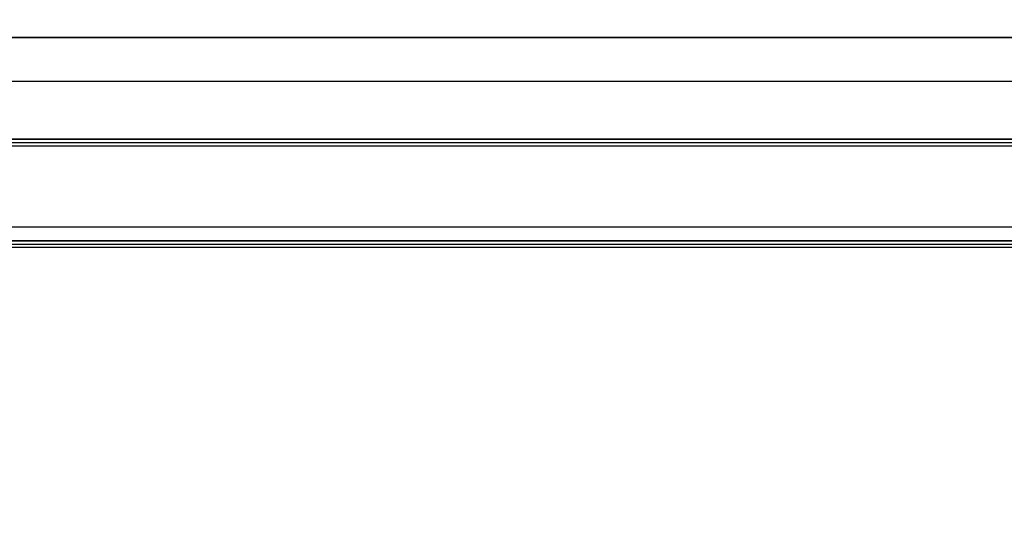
# Model space of a CAD drawing. Header units: millimetres. Extents: x -1690 to 192, y -898 to 54.
# Tile 147 of 256: x 52.22 to 65.22, y -809.17 to -802.56. Entities that reach past the tile are written whole.
import ezdxf

# ---------------------------------------------------------------- set-up
doc = ezdxf.new("R2010")
doc.units = ezdxf.units.MM
doc.header["$MEASUREMENT"] = 0
doc.layers.add('OVIDIO 186x93x72h', color=7, linetype='Continuous')

msp = doc.modelspace()

# ---------------------------------------------------------------- linework, layer by layer
at = {"layer": 'OVIDIO 186x93x72h', "extrusion": (1, 0, 0)}
for points in [[(-802.799, 679.699), (-800.048, 685.2)], [(-805.482, 676.569), (-805.395, 676.526), (-805.307, 676.486), (-805.217, 676.448), (-805.127, 676.412), (-805.035, 676.378), (-804.942, 676.346), (-804.848, 676.317), (-804.753, 676.289), (-804.658, 676.264), (-804.561, 676.242), (-804.464, 676.221), (-804.366, 676.203), (-804.268, 676.188), (-804.17, 676.175), (-804.071, 676.164), (-803.972, 676.156), (-803.872, 676.15), (-803.773, 676.147), (-803.674, 676.146), (-803.575, 676.148), (-803.476, 676.152), (-803.377, 676.159), (-803.279, 676.168), (-803.181, 676.179), (-803.084, 676.193), (-802.988, 676.209), (-802.892, 676.227), (-802.798, 676.248), (-802.704, 676.271), (-802.611, 676.296), (-802.519, 676.323), (-802.428, 676.352), (-802.338, 676.383), (-802.248, 676.416), (-802.159, 676.452), (-802.07, 676.49), (-801.982, 676.531), (-801.895, 676.573), (-801.808, 676.618), (-801.722, 676.666), (-801.637, 676.715), (-801.553, 676.767), (-801.47, 676.821), (-801.389, 676.877), (-801.308, 676.935), (-801.229, 676.995), (-801.152, 677.057), (-801.076, 677.121), (-801.002, 677.187), (-800.929, 677.255), (-800.858, 677.325), (-800.789, 677.396), (-800.721, 677.469), (-800.656, 677.543), (-800.592, 677.619), (-800.531, 677.697), (-800.471, 677.776), (-800.414, 677.856), (-800.359, 677.937), (-800.305, 678.019), (-800.255, 678.102), (-800.206, 678.187), (-800.159, 678.272), (-800.115, 678.357)], [(-804.14, 679.252), (-804.118, 679.241), (-804.096, 679.231), (-804.073, 679.221), (-804.05, 679.212), (-804.027, 679.204), (-804.003, 679.196), (-803.979, 679.188), (-803.955, 679.181), (-803.931, 679.175), (-803.907, 679.169), (-803.882, 679.164), (-803.858, 679.16), (-803.833, 679.156), (-803.808, 679.153), (-803.784, 679.15), (-803.759, 679.148), (-803.734, 679.147), (-803.709, 679.146), (-803.685, 679.146), (-803.66, 679.147), (-803.635, 679.148), (-803.611, 679.15), (-803.586, 679.152), (-803.562, 679.155), (-803.538, 679.158), (-803.515, 679.162), (-803.491, 679.167), (-803.468, 679.172), (-803.444, 679.178), (-803.422, 679.184), (-803.399, 679.19), (-803.377, 679.198), (-803.355, 679.205), (-803.333, 679.213), (-803.311, 679.222), (-803.289, 679.232), (-803.267, 679.242), (-803.245, 679.252), (-803.224, 679.263), (-803.203, 679.275), (-803.182, 679.287), (-803.161, 679.3), (-803.14, 679.313), (-803.12, 679.327), (-803.1, 679.341), (-803.08, 679.356), (-803.061, 679.372), (-803.042, 679.388), (-803.023, 679.404), (-803.005, 679.421), (-802.987, 679.438), (-802.969, 679.456), (-802.952, 679.474), (-802.936, 679.493), (-802.92, 679.512), (-802.904, 679.532), (-802.889, 679.552), (-802.874, 679.572), (-802.86, 679.592), (-802.847, 679.613), (-802.834, 679.634), (-802.822, 679.656), (-802.81, 679.677), (-802.799, 679.699)], [(-804.23, 679.297), (-804.14, 679.252)], [(-804.632, 678.939), (-805.974, 679.61)], [(-805.571, 676.613), (-805.482, 676.569)]]:
    msp.add_lwpolyline(points, dxfattribs=at)
at = {"layer": 'OVIDIO 186x93x72h'}
for points in [[(41.216, -802.799), (76.216, -802.799)], [(76.216, -802.799), (41.216, -802.799)], [(76.216, -803.377), (41.216, -803.377)], [(41.216, -804.14), (76.216, -804.14)], [(76.216, -804.14), (41.216, -804.14)], [(41.216, -804.185), (76.216, -804.185)], [(41.216, -804.23), (76.216, -804.23)], [(90.716, -805.303), (27.467, -805.303)], [(76.216, -805.482), (41.216, -805.482)], [(41.216, -805.482), (76.216, -805.482)], [(41.216, -805.527), (76.216, -805.527)], [(76.216, -805.571), (41.216, -805.571)]]:
    msp.add_lwpolyline(points, dxfattribs=at)
at = {"layer": 'OVIDIO 186x93x72h', "extrusion": (0, 1, 0)}
for points in [[(-27.467, 678.939), (-90.716, 678.939)], [(-90.716, 678.939), (-27.467, 678.939)], [(-90.716, 679.61), (-27.467, 679.61)], [(-27.467, 679.61), (-90.716, 679.61)]]:
    msp.add_lwpolyline(points, dxfattribs=at)
at = {"layer": 'OVIDIO 186x93x72h', "extrusion": (0.114881, -0.045678, 0.992329)}
for points in [[(-739.678, -238.767), (-739.678, -345.623)], [(-739.678, -345.623), (-739.678, -238.767)], [(-740.135, -238.767), (-740.135, -345.623)], [(-740.135, -345.623), (-740.135, -238.767)]]:
    msp.add_lwpolyline(points, dxfattribs=at)
at = {"layer": 'OVIDIO 186x93x72h', "extrusion": (-2.56846e-05, 1, -8.30777e-08)}
for points in [[(-43.204, 676.665), (-74.204, 676.766)], [(-74.204, 676.766), (-43.204, 676.665)], [(-43.201, 677.374), (-74.201, 677.475)], [(-74.199, 678.183), (-43.199, 678.083)], [(-43.199, 678.083), (-74.199, 678.183)]]:
    msp.add_lwpolyline(points, dxfattribs=at)
at = {"layer": 'OVIDIO 186x93x72h', "extrusion": (0.999995, -0.000995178, 0.002882)}
msp.add_lwpolyline([(-807.993, 676.541), (-808.483, 677.959)], dxfattribs=at)

doc.saveas('drawing.dxf')
